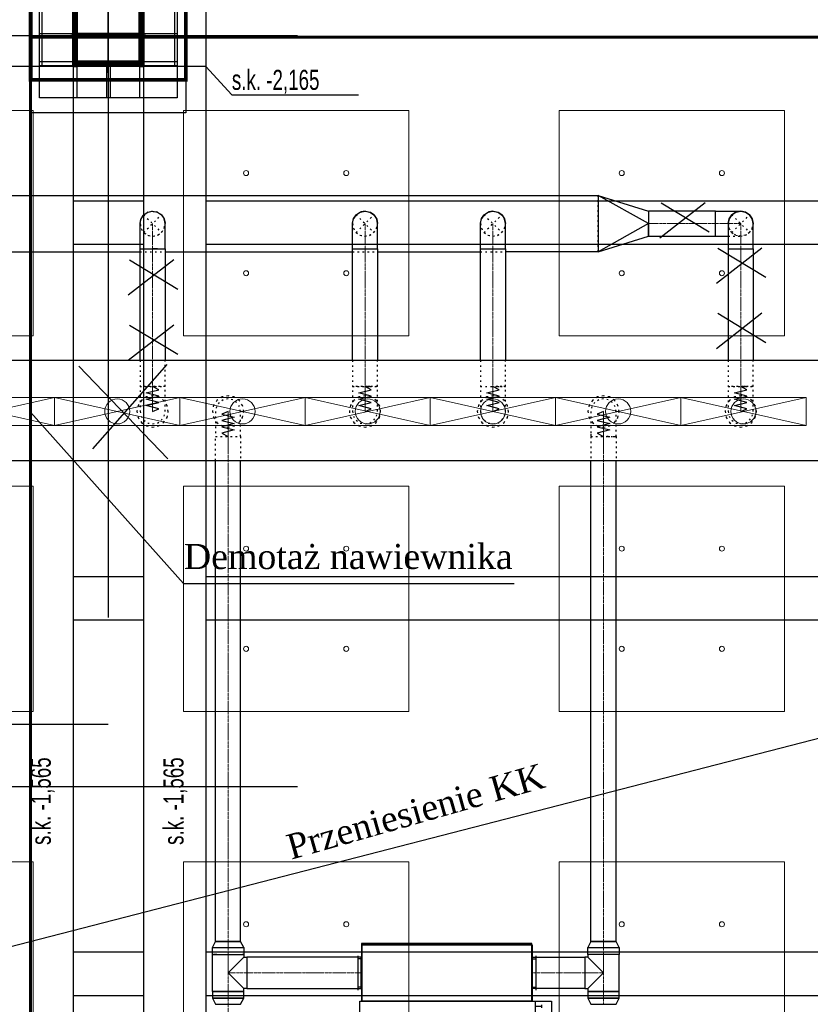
# Model space of a CAD drawing. Header units: centimetres. Extents: x -228435 to 46820, y -89367 to 152985.
# Tile 146 of 256: x -47247 to -40934, y 45261 to 53125. Entities that reach past the tile are written whole.
import ezdxf

# ---------------------------------------------------------------- set-up
doc = ezdxf.new("R2010")
doc.units = ezdxf.units.CM
doc.header["$LTSCALE"] = 50
doc.header["$PDMODE"] = 35
doc.header["$PDSIZE"] = 0.1
for name, pattern in [('CADVENT_CENTERLINE', [9.9, 7.4, -1, 0.5, -1]), ('CADVENT_HIDDEN', [0.8, 0.25, -0.55]), ('Kondygnacja  -0_5$0$HIDDEN', [9.525, 6.35, -3.175]), ('Kondygnacja  -0_5$0$HIDDEN2', [4.7625, 3.175, -1.5875]), ('Osie rzutów$0$DASHDOT2', [12.7, 6.35, -3.175, 0, -3.175])]:
    doc.linetypes.add(name, pattern=pattern)
doc.layers.get('0').update_dxf_attribs({"color": 8})
doc.layers.get('DEFPOINTS').update_dxf_attribs({"color": 8})
for name, color, linetype in [('01-103-Went PP_poziom-0_5$0$L_Nawiew', 250, 'Continuous'), ('bgde-nawiewDETAILS', 1, 'Continuous'), ('bgde-nawiewEXP', 250, 'Continuous'), ('bgde-nawiewHIDDEN', 250, 'Continuous'), ('bgde-wywiewSOL', 5, 'Continuous'), ('IS_zmiany 2024', 3, 'Continuous'), ('Kondygnacja  -0_5$0$ARCH_GK', 8, 'Continuous'), ('Kondygnacja  -0_5$0$ARCH_KONSTR_POWYŻEJ RZUTU', 8, 'Kondygnacja  -0_5$0$HIDDEN'), ('Kondygnacja  -0_5$0$ARCH_KONSTR_POWYŻEJ RZUTU_IST', 8, 'Kondygnacja  -0_5$0$HIDDEN2'), ('Kondygnacja  -0_5$0$ARCH_KONSTRUKCJA_NIEWIDOCZNA', 8, 'Continuous'), ('Kondygnacja  -0_5$0$ARCH_OKŁADZINA', 8, 'Continuous'), ('Kondygnacja  -0_5$0$ARCH_SŁUPY', 8, 'Continuous'), ('Osie rzutów$0$ARCH_INFO_OSIE_IST', 8, 'Osie rzutów$0$DASHDOT2'), ('Osie rzutów$0$ARCH_INFO_OSIE_OPISY_IST', 8, 'Continuous')]:
    doc.layers.add(name, color=color, linetype=linetype)
for name, color, linetype, lineweight in [('bgde-nawiewCEN', 7, 'Continuous', 13), ('bgde_nawiewnik', 11, 'Continuous', 5), ('Kondygnacja  -0_5$0$ARCH_INFO_WYMIARY', 8, 'Continuous', 9), ('SU Lampy kwadratowe  -05$0$ARCH_SUFITY_PODWIESZANE', 8, 'Continuous', 9)]:
    doc.layers.add(name, color=color, linetype=linetype, lineweight=lineweight)
doc.styles.add('Kondygnacja  -0_5$0$BIKTS', font='bikromsw.shx', dxfattribs={"width": 0.8})
doc.styles.add('Kondygnacja  -0_5$0$Romans', font='Romans.shx', dxfattribs={"width": 0.7})
doc.dimstyles.new('Kondygnacja  -0_5$0$Wymiary 1-100', dxfattribs={"dimtxt": 12, "dimasz": 10, "dimexe": 5, "dimexo": 0, "dimgap": 4, "dimtad": 1, "dimrnd": 0.5, "dimzin": 12, "dimdsep": 46, "dimtxsty": 'Kondygnacja  -0_5$0$Romans', "dimblk": 'Kondygnacja  -0_5$0$_Oblique', "dimcen": 10, "dimdle": 10, "dimclrt": 55, "dimazin": 0, "dimtfac": 1, "dimtmove": 1, "dimatfit": 3, "dimfxl": 8, "dimfxlon": 1, "dimtolj": 1, "dimtzin": 0, "dimarcsym": 0})
pattern_1 = [(45, (-1133.3117, -3177.9858), (-0.6735192, 0.6735192), [])]

# ---------------------------------------------------------------- blocks, each defined once
blk = doc.blocks.new('Osie rzutów')
at = {"layer": 'Osie rzutów$0$ARCH_INFO_OSIE_IST', "ltscale": 10}
for p, q in [((7460, 12510), (7460, 4623.26)), ((7460, 9770), (7460, 9830)), ((4436.04, 9800), (15156.54, 9800)), ((7490, 9800), (7430, 9800)), ((4436.04, 9200), (15156.54, 9200))]:
    blk.add_line(p, q, dxfattribs=at)
blk = doc.blocks.new('SU Lampy kwadratowe  -05$0$moduł sufitu')
at = {"layer": 'SU Lampy kwadratowe  -05$0$ARCH_SUFITY_PODWIESZANE'}
for points in [[(60, -60), (240, -60), (240, -240), (60, -240)], [(360, -60), (540, -60), (540, -240), (360, -240)], [(60, -360), (240, -360), (240, -540), (60, -540)], [(360, -360), (540, -360), (540, -540), (360, -540)]]:
    blk.add_lwpolyline(points, close=True, dxfattribs=at)
for centre in [(110, -110), (190, -110), (410, -110), (490, -110), (110, -190), (190, -190), (410, -190), (490, -190), (110, -410), (190, -410), (410, -410), (490, -410), (110, -490), (190, -490), (410, -490), (490, -490)]:
    blk.add_circle(centre, 2, dxfattribs=at)
blk = doc.blocks.new('SU Lampy kwadratowe  -05')
at = {"layer": 'SU Lampy kwadratowe  -05$0$ARCH_SUFITY_PODWIESZANE'}
for p in [(6860, 9800), (7460, 9800), (6860, 9200), (7460, 9200)]:
    blk.add_blockref('SU Lampy kwadratowe  -05$0$moduł sufitu', p, dxfattribs=at)
blk = doc.blocks.new('Kondygnacja  -0_5$0$_Oblique')
at = {"color": 0, "linetype": 'ByBlock', "lineweight": -2}
blk.add_line((-0.5, -0.5), (0.5, 0.5), dxfattribs=at)
blk = doc.blocks.new('*D147')
at = {"layer": 'DEFPOINTS', "color": 0}
for p in [(5845, 52950), (6165.9, 52950), (-62690, 50660)]:
    blk.add_point(p, dxfattribs=at)
at = {"layer": 'Kondygnacja  -0_5$0$ARCH_INFO_WYMIARY', "color": 0, "lineweight": -2}
for p, q in [((6157.9, 52950), (6170.9, 52950)), ((6165.9, 50650), (6165.9, 52960)), ((6157.9, 50660), (6170.9, 50660))]:
    blk.add_line(p, q, dxfattribs=at)
at = {"layer": 'Kondygnacja  -0_5$0$ARCH_INFO_WYMIARY', "color": 0, "lineweight": -2, "xscale": 10, "yscale": 10, "zscale": 10}
for p, rotation in [((6165.9, 52950), 90), ((6165.9, 50660), 270)]:
    blk.add_blockref('Kondygnacja  -0_5$0$_Oblique', p, dxfattribs=dict(at, rotation=rotation))
at = {"layer": 'Kondygnacja  -0_5$0$ARCH_INFO_WYMIARY', "color": 55, "insert": (6155.9, 51805), "char_height": 12, "attachment_point": 5, "rotation": 90, "style": 'Kondygnacja  -0_5$0$Romans'}
blk.add_mtext('\\A1;2290', dxfattribs=at)
blk = doc.blocks.new('*D148')
at = {"layer": 'DEFPOINTS', "color": 0}
for p in [(-59190, 47690), (5862.4, 47690), (6190, 43700)]:
    blk.add_point(p, dxfattribs=at)
at = {"layer": 'Kondygnacja  -0_5$0$ARCH_INFO_WYMIARY', "color": 0, "lineweight": -2}
for p, q in [((5854.4, 47690), (5867.4, 47690)), ((5862.4, 43690), (5862.4, 47700)), ((5870.4, 43700), (5857.4, 43700))]:
    blk.add_line(p, q, dxfattribs=at)
at = {"layer": 'Kondygnacja  -0_5$0$ARCH_INFO_WYMIARY', "color": 0, "lineweight": -2, "xscale": 10, "yscale": 10, "zscale": 10}
for p, rotation in [((5862.4, 47690), 90), ((5862.4, 43700), 270)]:
    blk.add_blockref('Kondygnacja  -0_5$0$_Oblique', p, dxfattribs=dict(at, rotation=rotation))
at = {"layer": 'Kondygnacja  -0_5$0$ARCH_INFO_WYMIARY', "color": 55, "insert": (5852.4, 45695), "char_height": 12, "attachment_point": 5, "rotation": 90, "style": 'Kondygnacja  -0_5$0$Romans'}
blk.add_mtext('\\A1;3990', dxfattribs=at)
blk = doc.blocks.new('Kondygnacja  -0_5$0$słup_prostokąt')
at = {"layer": 'Kondygnacja  -0_5$0$ARCH_SŁUPY', "lineweight": 40}
h = blk.add_hatch(dxfattribs=at)
h.set_pattern_fill('ANSI31', color=256, scale=0.3, style=0)
h.set_pattern_definition(pattern_1)
h.paths.add_polyline_path([(36, 34), (39, 34), (39, 84), (36, 84)])
h = blk.add_hatch(dxfattribs=at)
h.set_pattern_fill('ANSI31', color=256, scale=0.3, style=0)
h.set_pattern_definition(pattern_1)
h.paths.add_polyline_path([(89, 80), (89, 83), (39, 83), (39, 80)])
h = blk.add_hatch(dxfattribs=at)
h.set_pattern_fill('ANSI31', color=256, scale=0.3, style=0)
h.set_pattern_definition(pattern_1)
h.paths.add_polyline_path([(89, 34), (92, 34), (92, 84), (89, 84)])
h = blk.add_hatch(dxfattribs=at)
h.set_pattern_fill('ANSI31', color=256, scale=0.3, style=0)
h.set_pattern_definition(pattern_1)
h.paths.add_polyline_path([(89, 57.5), (89, 60.5), (39, 60.5), (39, 57.5)])
h = blk.add_hatch(dxfattribs=at)
h.set_pattern_fill('ANSI31', color=256, scale=0.3, style=0)
h.set_pattern_definition(pattern_1)
h.paths.add_polyline_path([(89, 35), (89, 38), (39, 38), (39, 35)])
at = {"layer": 'Kondygnacja  -0_5$0$ARCH_KONSTRUKCJA_NIEWIDOCZNA'}
blk.add_lwpolyline([(119, 109), (119, 9), (9, 9), (9, 109)], close=True, dxfattribs=at)
for points in [[(36, 109), (36, 84)], [(39, 109), (39, 84)], [(62.5, 109), (62.5, 83)], [(65.5, 109), (65.5, 83)], [(89, 109), (89, 84)], [(92, 109), (92, 84)], [(9, 83), (36, 83)], [(9, 80), (36, 80)], [(92, 83), (119, 83)], [(92, 80), (119, 80)], [(9, 60.5), (36, 60.5)], [(9, 57.5), (36, 57.5)], [(92, 60.5), (119, 60.5)], [(92, 57.5), (119, 57.5)], [(9, 38), (36, 38)], [(9, 35), (36, 35)], [(36, 34), (36, 9)], [(39, 34), (39, 9)], [(62.5, 35), (62.5, 9)], [(65.49, 35), (65.49, 9)], [(89, 34), (89, 9)], [(92, 38), (119, 38)], [(92, 35), (119, 35)], [(92, 34), (92, 9)]]:
    blk.add_lwpolyline(points, dxfattribs=at)
at = {"layer": 'Kondygnacja  -0_5$0$ARCH_OKŁADZINA'}
blk.add_lwpolyline([(2, 121), (126, 121), (126, -3), (2, -3)], close=True, dxfattribs=at)
at = {"layer": 'Kondygnacja  -0_5$0$ARCH_SŁUPY', "lineweight": 40}
for p, q in [((39, 60.5), (89, 60.5)), ((89, 57.5), (39, 57.5))]:
    blk.add_line(p, q, dxfattribs=at)
at = {"layer": 'Kondygnacja  -0_5$0$ARCH_SŁUPY', "lineweight": 30, "const_width": 3}
blk.add_lwpolyline([(2, 94.5), (126, 94.5), (126, 23.5), (2, 23.5)], close=True, dxfattribs=at)
at = {"layer": 'Kondygnacja  -0_5$0$ARCH_SŁUPY', "lineweight": 40}
for points in [[(36, 84), (39, 84), (39, 34), (36, 34)], [(89, 84), (92, 84), (92, 34), (89, 34)]]:
    blk.add_lwpolyline(points, close=True, dxfattribs=at)
for points in [[(89, 83), (39, 83)], [(39, 80), (89, 80)], [(89, 38), (39, 38)], [(39, 35), (89, 35)]]:
    blk.add_lwpolyline(points, dxfattribs=at)
blk = doc.blocks.new('Kondygnacja  -0_5$0$konstrukcja istniejąca -0.5')
at = {"layer": 'Kondygnacja  -0_5$0$ARCH_KONSTR_POWYŻEJ RZUTU_IST', "ltscale": 10}
blk.add_line((7432, 9775), (7432, 8625), dxfattribs=at)
for points in [[(7538, 9775), (7382, 9775), (7382, 9825), (7538, 9825), (7538, 9775)], [(7488, 9775), (7488, 8625)], [(7538, 9775), (7538, 8625)], [(7432, 9367.89), (7488, 9367.89)], [(7538, 9367.89), (8582, 9367.89)], [(7488, 9332.89), (7432, 9332.89)], [(8582, 9332.89), (7538, 9332.89)], [(7432, 9067.89), (7488, 9067.89)], [(7538, 9067.89), (8582, 9067.89)], [(7488, 9032.89), (7432, 9032.89)], [(8582, 9032.89), (7538, 9032.89)]]:
    blk.add_lwpolyline(points, dxfattribs=at)
at = {"layer": 'Kondygnacja  -0_5$0$ARCH_KONSTR_POWYŻEJ RZUTU_IST', "ltscale": 10, "elevation": 0}
for points in [[(7407, 9825), (7407, 9775)], [(7513, 9825), (7513, 9775)], [(7432, 9667.89), (7488, 9667.89)], [(7538, 9667.89), (8582, 9667.89)], [(7488, 9632.89), (7432, 9632.89)], [(8582, 9632.89), (7538, 9632.89)]]:
    blk.add_lwpolyline(points, dxfattribs=at)
at = {"layer": 'Kondygnacja  -0_5$0$ARCH_KONSTR_POWYŻEJ RZUTU_IST'}
blk.add_lwpolyline([(7538, 9775), (7558.69, 9752.53), (7659.84, 9752.53)], dxfattribs=at)
at = {"layer": 'Kondygnacja  -0_5$0$ARCH_KONSTR_POWYŻEJ RZUTU_IST', "style": 'Kondygnacja  -0_5$0$BIKTS', "width": 0.7}
blk.add_text('s.k. -2,165', height=16, dxfattribs=at).set_placement((7558.69, 9756.46))
for p in [(7414.08, 9153.39), (7520.08, 9153.39)]:
    blk.add_text('s.k. -1,565', height=16, rotation=90, dxfattribs=at).set_placement(p)
blk = doc.blocks.new('A$C5B3E7367')
at = {"layer": '01-103-Went PP_poziom-0_5$0$L_Nawiew'}
h = blk.add_hatch(color=256, dxfattribs=at)
h.paths.add_polyline_path([(215, 704), (215, 674), (331.7, 674), (331.7, 612.1), (445.9, 689), (331.7, 765.9), (331.7, 704)])
h.paths.add_polyline_path([(48.3, 704), (48.3, 674), (215, 674), (215, 704)])
for p, q in [((215, 1525), (165, 1525)), ((165, 1525), (165, 1505)), ((165, 1505), (215, 1505)), ((215, 1400), (215, 1530)), ((545, 1530), (215, 1530)), ((215, 1530), (215, 1515)), ((545, 1400), (545, 1530)), ((243.8, 1452), (268.8, 1452)), ((256.2, 1452), (256.2, 1400)), ((326.2, 1452), (351.2, 1452)), ((338.8, 1452), (338.8, 1400)), ((408.8, 1452), (433.8, 1452)), ((421.2, 1452), (421.2, 1400)), ((491.2, 1452), (516.2, 1452)), ((503.8, 1452), (503.8, 1400)), ((0, 1378), (215, 1378)), ((0, 0), (0, 1378)), ((545, 1400), (215, 1400)), ((215, 1400), (215, 1378)), ((215, 1378), (215, 0)), ((545, 0), (545, 1400)), ((445.9, 689), (331.7, 765.9)), ((331.7, 704), (331.7, 765.9)), ((48.3, 704), (331.7, 704)), ((48.3, 704), (48.3, 674)), ((48.3, 674), (331.7, 674)), ((445.9, 689), (331.7, 612.1)), ((331.7, 612.1), (331.7, 674)), ((215, 0), (0, 0)), ((215, 0), (545, 0))]:
    blk.add_line(p, q, dxfattribs=at)
blk = doc.blocks.new('A$C53CA46B8')
at = {"layer": 'bgde-wywiewSOL'}
for p, q in [((200.4, 481.1), (-249.6, 481.1)), ((-249.6, 481.1), (-249.6, -878.9)), ((112.9, 511.1), (-162.1, 511.1)), ((-137.1, 481.1), (-137.1, 511.1)), ((87.9, 481.1), (87.9, 511.1)), ((200.4, 481.1), (200.4, -878.9)), ((200.4, -878.9), (-249.6, -878.9)), ((112.9, -908.9), (-162.1, -908.9)), ((-137.1, -878.9), (-137.1, -908.9)), ((87.9, -878.9), (87.9, -908.9))]:
    blk.add_line(p, q, dxfattribs=at)
at = {"layer": '01-103-Went PP_poziom-0_5$0$L_Nawiew'}
blk.add_blockref('A$C5B3E7367', (-794.6, -893.9), dxfattribs=at)
blk = doc.blocks.new('A$C066D7839')
at = {"layer": 'bgde_nawiewnik'}
for p, q in [((-50, -11.15), (-50, 11.15)), ((-50, 11.15), (50, 11.15)), ((-50, -11.15), (50, 11.15)), ((50, -11.15), (-50, 11.15)), ((50, 11.15), (50, -11.15)), ((50, -11.15), (-50, -11.15))]:
    blk.add_line(p, q, dxfattribs=at)
blk.add_circle((0, 0), 10, dxfattribs=at)

msp = doc.modelspace()

# ---------------------------------------------------------------- linework, layer by layer
at = {"layer": 'bgde-nawiewCEN', "linetype": 'CADVENT_CENTERLINE', "ltscale": 0.06}
for p, q in [((-46186.383, 51295.952), (-46186.383, 51495.952)), ((-44490.031, 51295.952), (-44490.031, 51495.952)), ((-43468.407, 51295.952), (-43468.407, 51495.952)), ((-42226.9, 51495.952), (-41690.031, 51495.952)), ((-41690.031, 51495.952), (-41490.031, 51495.952)), ((-41490.031, 51295.952), (-41490.031, 51495.952)), ((-46186.383, 51295.952), (-46186.383, 50196.041)), ((-44490.031, 51295.952), (-44490.031, 50196.041)), ((-43468.407, 51295.952), (-43468.407, 50196.041)), ((-41490.031, 51295.952), (-41490.031, 50196.041)), ((-46186.383, 50196.041), (-46186.383, 50177.345)), ((-46186.383, 50177.345), (-46186.383, 50126.234)), ((-44490.031, 50196.041), (-44490.031, 50177.345)), ((-44490.031, 50177.345), (-44490.031, 50126.234)), ((-43468.407, 50196.041), (-43468.407, 50177.345)), ((-43468.407, 50177.345), (-43468.407, 50126.234)), ((-41490.031, 50196.041), (-41490.031, 50177.345)), ((-41490.031, 50177.345), (-41490.031, 50126.234)), ((-46186.383, 50126.234), (-46186.383, 50098.441)), ((-46186.383, 50098.441), (-46186.383, 50074.915)), ((-44490.031, 50126.234), (-44490.031, 50098.441)), ((-44490.031, 50098.441), (-44490.031, 50074.915)), ((-43468.407, 50126.234), (-43468.407, 50098.441)), ((-43468.407, 50098.441), (-43468.407, 50074.915)), ((-41490.031, 50126.234), (-41490.031, 50098.441)), ((-41490.031, 50098.441), (-41490.031, 50074.915)), ((-46186.383, 50074.915), (-46186.383, 50055.3)), ((-46186.383, 50055.3), (-46186.383, 50039.241)), ((-46186.383, 50039.241), (-46186.383, 50026.382)), ((-46186.383, 50026.382), (-46186.383, 50016.367)), ((-46186.383, 50016.367), (-46186.383, 50008.841)), ((-44490.031, 50074.915), (-44490.031, 50055.3)), ((-44490.031, 50055.3), (-44490.031, 50039.241)), ((-44490.031, 50039.241), (-44490.031, 50026.382)), ((-44490.031, 50026.382), (-44490.031, 50016.367)), ((-44490.031, 50016.367), (-44490.031, 50008.841)), ((-43468.407, 50074.915), (-43468.407, 50055.3)), ((-43468.407, 50055.3), (-43468.407, 50039.241)), ((-43468.407, 50039.241), (-43468.407, 50026.382)), ((-43468.407, 50026.382), (-43468.407, 50016.367)), ((-43468.407, 50016.367), (-43468.407, 50008.841)), ((-41490.031, 50074.915), (-41490.031, 50055.3)), ((-41490.031, 50055.3), (-41490.031, 50039.241)), ((-41490.031, 50039.241), (-41490.031, 50026.382)), ((-41490.031, 50026.382), (-41490.031, 50016.367)), ((-41490.031, 50016.367), (-41490.031, 50008.841)), ((-46186.383, 50008.841), (-46186.383, 50003.448)), ((-46186.383, 50003.448), (-46186.383, 49999.834)), ((-46186.383, 49999.834), (-46186.383, 49997.641)), ((-46186.383, 49997.641), (-46186.383, 49996.515)), ((-46186.383, 49996.515), (-46186.383, 49996.041)), ((-45583.864, 49995.567), (-45583.864, 49996.041)), ((-45583.864, 49994.441), (-45583.864, 49995.567)), ((-45583.864, 49992.248), (-45583.864, 49994.441)), ((-45583.864, 49988.634), (-45583.864, 49992.248)), ((-45583.864, 49983.241), (-45583.864, 49988.634)), ((-45583.864, 49975.715), (-45583.864, 49983.241)), ((-45583.864, 49965.7), (-45583.864, 49975.715)), ((-45583.864, 49952.841), (-45583.864, 49965.7)), ((-45583.864, 49936.782), (-45583.864, 49952.841)), ((-44490.031, 50008.841), (-44490.031, 50003.448)), ((-44490.031, 50003.448), (-44490.031, 49999.834)), ((-44490.031, 49999.834), (-44490.031, 49997.641)), ((-44490.031, 49997.641), (-44490.031, 49996.515)), ((-44490.031, 49996.515), (-44490.031, 49996.041)), ((-43468.407, 50008.841), (-43468.407, 50003.448)), ((-43468.407, 50003.448), (-43468.407, 49999.834)), ((-43468.407, 49999.834), (-43468.407, 49997.641)), ((-43468.407, 49997.641), (-43468.407, 49996.515)), ((-43468.407, 49996.515), (-43468.407, 49996.041)), ((-42585.602, 49995.635), (-42585.602, 49996.109)), ((-42585.602, 49994.509), (-42585.602, 49995.635)), ((-42585.602, 49992.317), (-42585.602, 49994.509)), ((-42585.602, 49988.702), (-42585.602, 49992.317)), ((-42585.602, 49983.309), (-42585.602, 49988.702)), ((-42585.602, 49975.783), (-42585.602, 49983.309)), ((-42585.602, 49965.768), (-42585.602, 49975.783)), ((-42585.602, 49952.909), (-42585.602, 49965.768)), ((-42585.602, 49936.85), (-42585.602, 49952.909)), ((-41490.031, 50008.841), (-41490.031, 50003.448)), ((-41490.031, 50003.448), (-41490.031, 49999.834)), ((-41490.031, 49999.834), (-41490.031, 49997.641)), ((-41490.031, 49997.641), (-41490.031, 49996.515)), ((-41490.031, 49996.515), (-41490.031, 49996.041)), ((-45583.864, 49917.167), (-45583.864, 49936.782)), ((-45583.864, 49893.641), (-45583.864, 49917.167)), ((-45583.864, 49865.848), (-45583.864, 49893.641)), ((-45583.864, 49814.737), (-45583.864, 49865.848)), ((-42585.602, 49917.235), (-42585.602, 49936.85)), ((-42585.602, 49893.709), (-42585.602, 49917.235)), ((-42585.602, 49865.917), (-42585.602, 49893.709)), ((-42585.602, 49814.806), (-42585.602, 49865.917)), ((-45583.864, 49796.041), (-45583.864, 49814.737)), ((-45583.864, 45762.826), (-45583.864, 49796.041)), ((-42585.602, 49796.109), (-42585.602, 49814.806)), ((-42585.602, 45762.826), (-42585.602, 49796.109)), ((-45583.864, 45659.826), (-45583.864, 45762.826)), ((-42585.602, 45659.826), (-42585.602, 45762.826)), ((-45583.864, 45659.826), (-45583.864, 45511.826)), ((-42585.602, 45659.826), (-42585.602, 45511.826)), ((-45583.864, 45511.826), (-45583.864, 45363.826)), ((-45433.864, 45511.826), (-45583.864, 45511.826)), ((-45433.864, 45511.826), (-44521.109, 45511.826)), ((-44517.109, 45511.826), (-44521.109, 45511.826)), ((-43157.109, 45511.826), (-43153.109, 45511.826)), ((-42735.602, 45511.826), (-43153.109, 45511.826)), ((-42735.602, 45511.826), (-42585.602, 45511.826)), ((-42585.602, 45511.826), (-42585.602, 45363.826)), ((-45583.864, 45363.826), (-45583.864, 45260.826)), ((-42585.602, 45363.826), (-42585.602, 45260.826)), ((-45583.864, 45260.826), (-45583.864, 44203.959))]:
    msp.add_line(p, q, dxfattribs=at)
at = {"layer": 'bgde-nawiewDETAILS', "linetype": 'CADVENT_HIDDEN'}
for p, q in [((-46257.094, 51425.241), (-46115.673, 51566.663)), ((-46257.094, 51566.663), (-46115.673, 51425.241)), ((-44560.742, 51425.241), (-44419.321, 51566.663)), ((-44560.742, 51566.663), (-44419.321, 51425.241)), ((-43539.118, 51425.241), (-43397.697, 51566.663)), ((-43539.118, 51566.663), (-43397.697, 51425.241)), ((-41560.742, 51425.241), (-41419.321, 51566.663)), ((-41560.742, 51566.663), (-41419.321, 51425.241))]:
    msp.add_line(p, q, dxfattribs=at)
at = {"layer": 'bgde-nawiewEXP', "linetype": 'Continuous'}
for points in [[(-51789.989, 51270.952), (-51789.989, 51720.952), (-42626.9, 51720.952), (-42226.9, 51595.952), (-42226.9, 51495.952), (-42626.9, 51720.952), (-42626.9, 51270.952), (-42226.9, 51395.952), (-42226.9, 51495.952), (-42626.9, 51270.952), (-43368.407, 51270.952)], [(-46253.22, 51568.267), (-46230.806, 51585.543), (-46193.14, 51595.724), (-46188.412, 51595.112)], [(-46224.652, 51588.34), (-46186.383, 51595.952), (-46158.628, 51590.431)], [(-46224.652, 51588.34), (-46186.383, 51595.952), (-46148.115, 51588.34), (-46152.79, 51589.27)], [(-46182.51, 51594.347), (-46154.444, 51590.714), (-46120.612, 51571.279), (-46117.702, 51567.503)], [(-44560.742, 51566.663), (-44528.3, 51588.34), (-44490.031, 51595.952), (-44521.968, 51589.599)], [(-44559.577, 51567.145), (-44558.049, 51569.257), (-44524.819, 51589.706), (-44492.667, 51594.86)], [(-44490.031, 51595.952), (-44451.763, 51588.34), (-44449.596, 51586.892)], [(-44490.031, 51595.952), (-44451.763, 51588.34), (-44419.321, 51566.663), (-44446.395, 51584.753)], [(-44488.867, 51595.47), (-44486.293, 51595.882), (-44448.336, 51586.845), (-44421.956, 51567.754)], [(-43539.118, 51566.663), (-43506.676, 51588.34), (-43468.407, 51595.952), (-43501.247, 51589.42)], [(-43538.131, 51567.072), (-43536.858, 51568.853), (-43503.749, 51589.499), (-43470.72, 51594.994)], [(-43468.407, 51595.952), (-43430.139, 51588.34), (-43428.318, 51587.123)], [(-43468.407, 51595.952), (-43430.139, 51588.34), (-43397.697, 51566.663), (-43425.537, 51585.265)], [(-43467.42, 51595.543), (-43465.26, 51595.902), (-43427.25, 51587.09), (-43400.009, 51567.621)], [(-41690.031, 51395.952), (-41690.031, 51595.952), (-41490.031, 51595.952), (-41528.3, 51588.34), (-41560.742, 51566.663), (-41582.419, 51534.22), (-41590.031, 51495.952), (-41590.031, 50403.941)], [(-41590.031, 51295.952), (-41390.031, 51295.952), (-41390.031, 51495.952), (-41397.643, 51534.22), (-41419.321, 51566.663), (-41451.763, 51588.34), (-41490.031, 51595.952), (-41528.3, 51588.34), (-41560.742, 51566.663), (-41582.419, 51534.22), (-41590.031, 51495.952), (-41582.419, 51534.22), (-41560.742, 51566.663), (-41528.3, 51588.34), (-41490.031, 51595.952), (-41451.763, 51588.34), (-41419.321, 51566.663), (-41397.643, 51534.22), (-41390.031, 51495.952), (-41397.643, 51534.22), (-41419.321, 51566.663), (-41451.763, 51588.34), (-41490.031, 51595.952)], [(-46286.383, 50403.941), (-46286.383, 51295.952), (-46086.383, 51295.952), (-46086.383, 51495.952), (-46093.995, 51534.22), (-46096.644, 51538.184)], [(-46286.383, 51495.952), (-46278.771, 51534.22), (-46279.701, 51529.545)], [(-46286.383, 51295.952), (-46286.383, 51495.952), (-46280.862, 51523.708)], [(-46284.779, 51499.826), (-46281.146, 51527.891), (-46261.71, 51561.724), (-46257.934, 51564.634)], [(-46278.771, 51534.22), (-46257.094, 51566.663), (-46224.652, 51588.34), (-46228.615, 51585.692)], [(-46278.771, 51534.22), (-46257.094, 51566.663), (-46233.564, 51582.385)], [(-46148.115, 51588.34), (-46115.673, 51566.663), (-46099.95, 51543.133)], [(-46148.115, 51588.34), (-46115.673, 51566.663), (-46093.995, 51534.22), (-46086.383, 51495.952)], [(-46114.068, 51562.789), (-46096.792, 51540.375), (-46086.612, 51502.708), (-46087.224, 51497.981)], [(-44590.031, 51495.952), (-44582.419, 51534.22), (-44560.742, 51566.663), (-44578.833, 51539.588)], [(-44590.031, 51295.952), (-44590.031, 51495.952), (-44582.419, 51534.22), (-44580.971, 51536.388)], [(-44590.031, 51295.952), (-44390.031, 51295.952), (-44390.031, 51495.952), (-44396.384, 51527.889)], [(-44589.961, 51499.69), (-44580.924, 51537.647), (-44561.834, 51564.027)], [(-44560.742, 51566.663), (-44528.3, 51588.34), (-44525.743, 51588.848)], [(-44419.321, 51566.663), (-44397.643, 51534.22), (-44397.135, 51531.664)], [(-44419.321, 51566.663), (-44397.643, 51534.22), (-44390.031, 51495.952)], [(-44418.838, 51565.498), (-44416.727, 51563.97), (-44396.277, 51530.74), (-44391.123, 51498.588)], [(-43568.407, 51495.952), (-43560.795, 51534.22), (-43539.118, 51566.663), (-43557.72, 51538.823)], [(-43568.407, 51295.952), (-43568.407, 51495.952), (-43560.795, 51534.22), (-43559.579, 51536.041)], [(-43568.407, 51295.952), (-43368.407, 51295.952), (-43368.407, 51495.952), (-43374.94, 51528.792)], [(-43568.358, 51499.099), (-43559.545, 51537.109), (-43540.076, 51564.35)], [(-43539.118, 51566.663), (-43506.676, 51588.34), (-43504.528, 51588.767)], [(-43397.697, 51566.663), (-43376.019, 51534.22), (-43375.592, 51532.073)], [(-43397.697, 51566.663), (-43376.019, 51534.22), (-43368.407, 51495.952)], [(-43397.288, 51565.675), (-43395.506, 51564.402), (-43374.861, 51531.294), (-43369.365, 51498.265)], [(-44589.961, 51499.69), (-44589.549, 51497.117)], [(-43568.358, 51499.099), (-43567.998, 51496.939)], [(-41690.031, 51395.952), (-41590.031, 51395.952)], [(-46286.383, 51295.952), (-46148.115, 51295.952)], [(-46148.115, 51295.952), (-46186.383, 51295.952)], [(-46148.115, 51295.952), (-46086.383, 51295.952), (-46086.383, 50403.941)], [(-44590.031, 50403.941), (-44590.031, 51295.952), (-44390.031, 51295.952), (-44390.031, 50403.941)], [(-43568.407, 50403.941), (-43568.407, 51295.952), (-43368.407, 51295.952), (-43368.407, 50403.941)], [(-41590.031, 51295.952), (-41390.031, 51295.952), (-41390.031, 50403.941)], [(-48490.031, 51270.952), (-46286.383, 51270.952)], [(-46086.383, 51270.952), (-44590.031, 51270.952)], [(-44390.031, 51270.952), (-43568.407, 51270.952)], [(-45708.864, 45714.669), (-45458.864, 45714.669), (-45483.864, 45762.826), (-45483.864, 45762.826), (-45683.864, 45762.826), (-45683.864, 49603.941)], [(-45708.864, 45714.669), (-45683.864, 45762.826), (-45483.864, 45762.826), (-45483.864, 49603.941)], [(-42685.602, 45762.826), (-42485.602, 45762.826), (-42485.602, 49603.941)], [(-42685.602, 45762.826), (-42685.602, 49603.941)], [(-45708.864, 45659.826), (-45708.864, 45714.669), (-45458.864, 45714.669), (-45458.864, 45659.826), (-45468.38, 45659.826)], [(-45708.864, 45363.826), (-45708.864, 45659.826), (-45672.253, 45659.826), (-45672.253, 45659.826), (-45458.864, 45659.826), (-45458.864, 45636.826)], [(-45708.864, 45659.826), (-45672.253, 45659.826)], [(-45708.864, 45363.826), (-45458.864, 45363.826), (-45458.864, 45386.826), (-45583.864, 45511.826), (-45458.864, 45636.826), (-45433.864, 45636.826), (-45433.864, 45386.826), (-45458.864, 45386.826)], [(-45672.253, 45659.826), (-45699.349, 45659.826)], [(-45672.253, 45659.826), (-45458.864, 45659.826)], [(-44521.109, 45386.826), (-44521.109, 45636.826), (-44517.109, 45636.826)], [(-43157.109, 45386.826), (-43153.109, 45386.826), (-43153.109, 45636.826), (-43157.109, 45636.826)], [(-42710.602, 45386.826), (-42585.602, 45511.826), (-42710.602, 45636.826)], [(-44521.109, 45386.826), (-44517.109, 45386.826)]]:
    msp.add_lwpolyline(points, dxfattribs=at)
for points in [[(-42226.899, 51425.241), (-42226.899, 51395.952), (-41690.031, 51395.952), (-41690.031, 51595.952), (-42226.899, 51595.952), (-42226.899, 51457.684)], [(-55706.071, 49603.941), (-19380.813, 49603.941), (-19380.813, 50403.941), (-19370.813, 50403.941), (-19370.813, 49603.941), (-19380.813, 49603.941), (-19380.813, 50403.941), (-55706.071, 50403.941)], [(-44517.109, 45736.826), (-43157.109, 45736.826), (-43157.109, 45746.826), (-44517.109, 45746.826)], [(-44517.109, 45286.826), (-43157.109, 45286.826), (-43157.109, 45736.826), (-44517.109, 45736.826)], [(-42735.602, 45386.826), (-42710.602, 45386.826), (-42710.602, 45363.826), (-42460.602, 45363.826), (-42460.602, 45659.826), (-42710.602, 45659.826), (-42710.602, 45714.669), (-42460.602, 45714.669), (-42460.602, 45659.826), (-42710.602, 45659.826), (-42710.602, 45636.826), (-42735.602, 45636.826), (-42735.602, 45396.341)], [(-42710.602, 45714.669), (-42460.602, 45714.669), (-42485.602, 45762.826), (-42685.602, 45762.826)], [(-45433.864, 45386.826), (-44521.109, 45386.826), (-44521.109, 45636.826), (-45433.864, 45636.826), (-45433.864, 45396.341)], [(-43153.109, 45386.826), (-43153.109, 45636.826), (-42735.602, 45636.826), (-42735.602, 45386.826)], [(-45708.864, 45308.983), (-45458.864, 45308.983), (-45458.864, 45363.826), (-45708.864, 45363.826)], [(-45708.864, 45308.983), (-45683.864, 45260.826), (-45483.864, 45260.826), (-45458.864, 45308.983), (-45699.349, 45308.983)], [(-42710.602, 45308.983), (-42460.602, 45308.983), (-42460.602, 45363.826), (-42710.602, 45363.826)], [(-42710.602, 45308.983), (-42685.602, 45260.826), (-42485.602, 45260.826), (-42460.602, 45308.983), (-42701.087, 45308.983)]]:
    msp.add_lwpolyline(points, close=True, dxfattribs=at)
at = {"layer": 'bgde-nawiewHIDDEN', "linetype": 'CADVENT_HIDDEN'}
for points in [[(-42626.9, 51270.952), (-42626.9, 51720.952)], [(-46188.412, 51595.112), (-46182.51, 51594.347)], [(-46158.628, 51590.431), (-46152.79, 51589.27)], [(-44525.743, 51588.848), (-44521.968, 51589.599)], [(-44492.667, 51594.86), (-44488.867, 51595.47)], [(-43504.528, 51588.767), (-43501.247, 51589.42)], [(-43470.72, 51594.994), (-43467.42, 51595.543)], [(-46280.862, 51523.708), (-46279.701, 51529.545)], [(-46257.934, 51564.634), (-46253.22, 51568.267)], [(-46233.564, 51582.385), (-46228.615, 51585.692)], [(-46117.702, 51567.503), (-46114.068, 51562.789)], [(-46099.95, 51543.133), (-46096.644, 51538.184)], [(-44580.971, 51536.388), (-44578.833, 51539.588)], [(-44561.834, 51564.027), (-44559.577, 51567.145)], [(-44449.596, 51586.892), (-44446.395, 51584.753)], [(-44421.956, 51567.754), (-44418.838, 51565.498)], [(-44397.135, 51531.664), (-44396.384, 51527.889)], [(-43559.579, 51536.041), (-43557.72, 51538.823)], [(-43540.076, 51564.35), (-43538.131, 51567.072)], [(-43428.318, 51587.123), (-43425.537, 51585.265)], [(-43400.009, 51567.621), (-43397.288, 51565.675)], [(-43375.592, 51532.073), (-43374.94, 51528.792)], [(-46286.383, 51495.952), (-46278.771, 51457.684), (-46257.094, 51425.241), (-46224.652, 51403.564), (-46186.383, 51395.952), (-46148.115, 51403.564), (-46115.673, 51425.241), (-46093.995, 51457.684), (-46086.383, 51495.952)], [(-46286.155, 51489.196), (-46284.779, 51499.826)], [(-46286.155, 51489.196), (-46275.975, 51451.529), (-46252.155, 51420.625), (-46218.322, 51401.19), (-46179.627, 51396.181), (-46141.96, 51406.361), (-46111.057, 51430.18), (-46091.621, 51464.013), (-46087.224, 51497.981)], [(-44590.031, 51495.952), (-44582.419, 51457.684), (-44560.742, 51425.241), (-44528.3, 51403.564), (-44490.031, 51395.952), (-44451.763, 51403.564)], [(-44589.549, 51497.117), (-44583.785, 51461.164), (-44563.336, 51427.934), (-44531.727, 51405.059), (-44493.77, 51396.022), (-44455.244, 51402.198), (-44422.014, 51422.647), (-44399.139, 51454.257), (-44390.101, 51492.214), (-44391.123, 51498.588)], [(-44451.763, 51403.564), (-44419.321, 51425.241), (-44397.643, 51457.684), (-44390.031, 51495.952)], [(-43568.407, 51495.952), (-43560.795, 51457.684), (-43539.118, 51425.241), (-43506.676, 51403.564), (-43468.407, 51395.952), (-43430.139, 51403.564)], [(-43567.998, 51496.939), (-43561.954, 51460.61), (-43541.308, 51427.502), (-43509.564, 51404.814), (-43471.555, 51396.002), (-43433.066, 51402.405), (-43399.957, 51423.051), (-43377.27, 51454.795), (-43368.457, 51492.805), (-43369.365, 51498.265)], [(-43430.139, 51403.564), (-43397.697, 51425.241), (-43376.019, 51457.684), (-43368.407, 51495.952)], [(-41590.031, 51395.952), (-41490.031, 51395.952), (-41528.3, 51403.564), (-41560.742, 51425.241), (-41582.419, 51457.684), (-41590.031, 51495.952), (-41582.419, 51457.684), (-41560.742, 51425.241), (-41528.3, 51403.564), (-41490.031, 51395.952), (-41451.763, 51403.564), (-41419.321, 51425.241), (-41397.643, 51457.684), (-41390.031, 51495.952), (-41397.643, 51457.684), (-41419.321, 51425.241), (-41451.763, 51403.564), (-41490.031, 51395.952)], [(-44451.763, 51403.564), (-44454.319, 51403.056)], [(-43430.139, 51403.564), (-43432.287, 51403.137)], [(-46286.383, 51270.952), (-46086.383, 51270.952)], [(-44590.031, 51270.952), (-44390.031, 51270.952)], [(-43568.407, 51270.952), (-43368.407, 51270.952)], [(-46286.383, 50403.941), (-46286.383, 49996.041), (-46278.771, 49957.773), (-46257.094, 49925.33), (-46224.652, 49903.653), (-46186.383, 49896.041), (-46148.115, 49903.653), (-46115.673, 49925.33), (-46093.995, 49957.773), (-46086.383, 49996.041), (-46086.383, 50196.041), (-46286.383, 50196.041), (-46286.383, 50196.041), (-46086.383, 50196.041), (-46086.383, 50403.941)], [(-44590.031, 50403.941), (-44590.031, 49996.041), (-44582.419, 49957.773), (-44560.742, 49925.33), (-44528.3, 49903.653), (-44490.031, 49896.041), (-44451.763, 49903.653), (-44419.321, 49925.33), (-44397.643, 49957.773), (-44390.031, 49996.041), (-44390.031, 50196.041), (-44590.031, 50196.041), (-44590.031, 50196.041), (-44451.763, 50196.041)], [(-44451.763, 50196.041), (-44390.031, 50196.041), (-44390.031, 50403.941)], [(-43568.407, 50403.941), (-43568.407, 49996.041), (-43560.795, 49957.773), (-43539.118, 49925.33), (-43506.676, 49903.653), (-43468.407, 49896.041), (-43430.139, 49903.653), (-43397.697, 49925.33), (-43376.019, 49957.773), (-43368.407, 49996.041), (-43368.407, 50196.041), (-43397.697, 50196.041), (-43397.697, 50196.041), (-43430.139, 50196.041)], [(-43568.407, 50196.041), (-43376.019, 50196.041), (-43376.019, 50196.041), (-43368.407, 50196.041), (-43368.407, 50403.941)], [(-41590.031, 50403.941), (-41590.031, 49996.041), (-41582.419, 49957.773), (-41560.742, 49925.33), (-41528.3, 49903.653), (-41490.031, 49896.041), (-41451.763, 49903.653), (-41419.321, 49925.33), (-41397.643, 49957.773), (-41390.031, 49996.041), (-41390.031, 50196.041), (-41590.031, 50196.041), (-41590.031, 50196.041), (-41451.763, 50196.041)], [(-41451.763, 50196.041), (-41390.031, 50196.041), (-41390.031, 50403.941)], [(-44451.763, 50196.041), (-44490.031, 50196.041)], [(-43568.407, 50196.041), (-43430.139, 50196.041)], [(-43430.139, 50196.041), (-43468.407, 50196.041)], [(-43430.139, 50196.041), (-43397.697, 50196.041)], [(-41451.763, 50196.041), (-41490.031, 50196.041)], [(-45683.864, 49603.941), (-45683.864, 49796.041), (-45483.864, 49796.041), (-45483.864, 49996.041), (-45491.476, 50034.309), (-45513.154, 50066.752), (-45545.596, 50088.429), (-45583.864, 50096.041), (-45622.133, 50088.429), (-45654.575, 50066.752), (-45676.252, 50034.309), (-45683.864, 49996.041), (-45683.864, 49796.041), (-45483.864, 49796.041), (-45483.864, 49603.941)], [(-42685.602, 49796.109), (-42547.333, 49796.109)], [(-42685.602, 49796.109), (-42685.602, 49603.941)], [(-42547.333, 49796.109), (-42585.602, 49796.109)], [(-42547.333, 49796.109), (-42493.214, 49796.109), (-42493.214, 49796.109), (-42485.602, 49796.109), (-42485.602, 49603.941)], [(-44517.109, 45386.826), (-44517.109, 45636.826)], [(-43157.109, 45386.826), (-43157.109, 45636.826)]]:
    msp.add_lwpolyline(points, dxfattribs=at)
at = {"layer": 'bgde-nawiewHIDDEN'}
for points in [[(-46186.383, 49996.041), (-46136.383, 50017.339), (-46236.383, 50042.701), (-46136.383, 50067.921), (-46236.383, 50093.206), (-46136.383, 50118.741), (-46236.383, 50144.1), (-46136.383, 50169.559), (-46186.383, 50196.041)], [(-44490.031, 49996.041), (-44440.031, 50017.339), (-44540.031, 50042.701), (-44440.031, 50067.921), (-44540.031, 50093.206), (-44440.031, 50118.741), (-44540.031, 50144.1), (-44440.031, 50169.559), (-44490.031, 50196.041)], [(-43468.407, 49996.041), (-43418.407, 50017.339), (-43518.407, 50042.701), (-43418.407, 50067.921), (-43518.407, 50093.206), (-43418.407, 50118.741), (-43518.407, 50144.1), (-43418.407, 50169.559), (-43468.407, 50196.041)], [(-41490.031, 49996.041), (-41440.031, 50017.339), (-41540.031, 50042.701), (-41440.031, 50067.921), (-41540.031, 50093.206), (-41440.031, 50118.741), (-41540.031, 50144.1), (-41440.031, 50169.559), (-41490.031, 50196.041)], [(-45583.864, 49996.041), (-45633.864, 49974.743), (-45533.864, 49949.382), (-45633.864, 49924.161), (-45533.864, 49898.876), (-45633.864, 49873.341), (-45533.864, 49847.982), (-45633.864, 49822.523), (-45583.864, 49796.041)], [(-42585.602, 49996.109), (-42635.602, 49974.812), (-42535.602, 49949.45), (-42635.602, 49924.229), (-42535.602, 49898.945), (-42635.602, 49873.409), (-42535.602, 49848.05), (-42635.602, 49822.592), (-42585.602, 49796.109)]]:
    msp.add_lwpolyline(points, dxfattribs=at)
at = {"layer": 'bgde-nawiewHIDDEN', "linetype": 'CADVENT_HIDDEN'}
for points in [[(-46311.383, 49996.041), (-46301.868, 49948.206), (-46274.772, 49907.653), (-46234.219, 49880.556), (-46186.383, 49871.041), (-46138.548, 49880.556), (-46097.995, 49907.653), (-46070.898, 49948.206), (-46061.383, 49996.041), (-46070.898, 50043.877), (-46097.995, 50084.429), (-46138.548, 50111.526), (-46186.383, 50121.041), (-46234.219, 50111.526), (-46274.772, 50084.429), (-46301.868, 50043.877)], [(-46311.383, 49996.041), (-46301.868, 49948.206), (-46274.772, 49907.653), (-46234.219, 49880.556), (-46186.383, 49871.041), (-46138.548, 49880.556), (-46097.995, 49907.653), (-46070.898, 49948.206), (-46061.383, 49996.041), (-46070.898, 50043.877), (-46097.995, 50084.429), (-46138.548, 50111.526), (-46186.383, 50121.041), (-46234.219, 50111.526), (-46274.772, 50084.429), (-46301.868, 50043.877)], [(-45708.864, 49996.041), (-45699.349, 49948.206), (-45672.253, 49907.653), (-45631.7, 49880.556), (-45583.864, 49871.041), (-45536.029, 49880.556), (-45495.476, 49907.653), (-45468.38, 49948.206), (-45458.864, 49996.041), (-45468.38, 50043.877), (-45495.476, 50084.429), (-45536.029, 50111.526), (-45583.864, 50121.041), (-45631.7, 50111.526), (-45672.253, 50084.429), (-45699.349, 50043.877)], [(-45708.864, 49996.041), (-45699.349, 49948.206), (-45672.253, 49907.653), (-45631.7, 49880.556), (-45583.864, 49871.041), (-45536.029, 49880.556), (-45495.476, 49907.653), (-45468.38, 49948.206), (-45458.864, 49996.041), (-45468.38, 50043.877), (-45495.476, 50084.429), (-45536.029, 50111.526), (-45583.864, 50121.041), (-45631.7, 50111.526), (-45672.253, 50084.429), (-45699.349, 50043.877)], [(-44615.031, 49996.041), (-44605.516, 49948.206), (-44578.42, 49907.653), (-44537.867, 49880.556), (-44490.031, 49871.041), (-44442.196, 49880.556), (-44401.643, 49907.653), (-44374.546, 49948.206), (-44365.031, 49996.041), (-44374.546, 50043.877), (-44401.643, 50084.429), (-44442.196, 50111.526), (-44490.031, 50121.041), (-44537.867, 50111.526), (-44578.42, 50084.429), (-44605.516, 50043.877)], [(-44615.031, 49996.041), (-44605.516, 49948.206), (-44578.42, 49907.653), (-44537.867, 49880.556), (-44490.031, 49871.041), (-44442.196, 49880.556), (-44401.643, 49907.653), (-44374.546, 49948.206), (-44365.031, 49996.041), (-44374.546, 50043.877), (-44401.643, 50084.429), (-44442.196, 50111.526), (-44490.031, 50121.041), (-44537.867, 50111.526), (-44578.42, 50084.429), (-44605.516, 50043.877)], [(-43593.407, 49996.041), (-43583.892, 49948.206), (-43556.796, 49907.653), (-43516.243, 49880.556), (-43468.407, 49871.041), (-43420.572, 49880.556), (-43380.019, 49907.653), (-43352.922, 49948.206), (-43343.407, 49996.041), (-43352.922, 50043.877), (-43380.019, 50084.429), (-43420.572, 50111.526), (-43468.407, 50121.041), (-43516.243, 50111.526), (-43556.796, 50084.429), (-43583.892, 50043.877)], [(-43593.407, 49996.041), (-43583.892, 49948.206), (-43556.796, 49907.653), (-43516.243, 49880.556), (-43468.407, 49871.041), (-43420.572, 49880.556), (-43380.019, 49907.653), (-43352.922, 49948.206), (-43343.407, 49996.041), (-43352.922, 50043.877), (-43380.019, 50084.429), (-43420.572, 50111.526), (-43468.407, 50121.041), (-43516.243, 50111.526), (-43556.796, 50084.429), (-43583.892, 50043.877)], [(-42710.602, 49996.109), (-42701.087, 49948.274), (-42673.99, 49907.721), (-42633.437, 49880.624), (-42585.602, 49871.109), (-42537.766, 49880.624), (-42497.213, 49907.721), (-42470.117, 49948.274), (-42460.602, 49996.109), (-42470.117, 50043.945), (-42497.213, 50084.498), (-42537.766, 50111.594), (-42585.602, 50121.109), (-42633.437, 50111.594), (-42673.99, 50084.498), (-42701.087, 50043.945)], [(-42710.602, 49996.109), (-42701.087, 49948.274), (-42673.99, 49907.721), (-42633.437, 49880.624), (-42585.602, 49871.109), (-42537.766, 49880.624), (-42497.213, 49907.721), (-42470.117, 49948.274), (-42460.602, 49996.109), (-42470.117, 50043.945), (-42497.213, 50084.498), (-42537.766, 50111.594), (-42585.602, 50121.109), (-42633.437, 50111.594), (-42673.99, 50084.498), (-42701.087, 50043.945)], [(-42685.602, 49796.109), (-42493.214, 49796.109), (-42493.214, 49796.109), (-42485.602, 49796.109), (-42485.602, 49996.109), (-42493.214, 50034.378), (-42514.891, 50066.82), (-42547.333, 50088.497), (-42585.602, 50096.109), (-42623.87, 50088.497), (-42656.312, 50066.82), (-42677.99, 50034.378), (-42685.602, 49996.109), (-42685.602, 49814.806)], [(-41615.031, 49996.041), (-41605.516, 49948.206), (-41578.42, 49907.653), (-41537.867, 49880.556), (-41490.031, 49871.041), (-41442.196, 49880.556), (-41401.643, 49907.653), (-41374.546, 49948.206), (-41365.031, 49996.041), (-41374.546, 50043.877), (-41401.643, 50084.429), (-41442.196, 50111.526), (-41490.031, 50121.041), (-41537.867, 50111.526), (-41578.42, 50084.429), (-41605.516, 50043.877)], [(-41615.031, 49996.041), (-41605.516, 49948.206), (-41578.42, 49907.653), (-41537.867, 49880.556), (-41490.031, 49871.041), (-41442.196, 49880.556), (-41401.643, 49907.653), (-41374.546, 49948.206), (-41365.031, 49996.041), (-41374.546, 50043.877), (-41401.643, 50084.429), (-41442.196, 50111.526), (-41490.031, 50121.041), (-41537.867, 50111.526), (-41578.42, 50084.429), (-41605.516, 50043.877)]]:
    msp.add_lwpolyline(points, close=True, dxfattribs=at)
at = {"layer": 'IS_zmiany 2024', "color": 1}
for p, q in [((-42136.263, 51382.433), (-41773.233, 51664.939)), ((-42126.263, 51662.433), (-41740.868, 51430.118)), ((-41683.648, 51019.749), (-41320.618, 51302.254)), ((-41673.648, 51299.749), (-41288.253, 51067.433)), ((-46380, 50926.108), (-46016.97, 51208.613)), ((-46370, 51206.108), (-45984.605, 50973.792)), ((-41683.648, 50499.901), (-41320.618, 50782.406)), ((-41673.648, 50779.901), (-41288.253, 50547.585)), ((-46380, 50406.26), (-46016.97, 50688.765)), ((-46370, 50686.26), (-45984.605, 50453.944)), ((-46064.52, 49618.235), (-46774.52, 50357.879)), ((-46664.52, 49698.235), (-46070.903, 50371.755))]:
    msp.add_line(p, q, dxfattribs=at)
at = {"layer": 'IS_zmiany 2024', "color": 2}
for p, q in [((-45940, 48622.99), (-47160, 49989.153)), ((-45940, 48622.99), (-43300.267, 48622.99)), ((-49426.621, 45179.152, 2865), (-37210.665, 48329.138)), ((-87900, 47499.539), (-46540, 47499.539))]:
    msp.add_line(p, q, dxfattribs=at)
at = {"layer": 'IS_zmiany 2024', "color": 40, "lineweight": 60}
for points in [[(-47160, 65000), (-22185, 65000), (-22185, 52985), (-47160, 52985)], [(-47160, 52985), (-22185, 52985), (-22185, 40645), (-47160, 40645)]]:
    msp.add_lwpolyline(points, close=True, dxfattribs=at)
at = {"layer": 'Kondygnacja  -0_5$0$ARCH_GK', "linetype": 'Continuous', "lineweight": -3}
for p, q in [((-47160, 52950), (-47160, 53050)), ((-45920, 53050), (-45920, 52950))]:
    msp.add_line(p, q, dxfattribs=at)

# ---------------------------------------------------------------- block references
at = {"layer": '01-103-Went PP_poziom-0_5$0$L_Nawiew', "xscale": 10, "yscale": 10, "zscale": 10}
for p in [(-47468.405, 49996.041, 1117.041), (-46468.405, 49996.041, 1117.041), (-45468.405, 49996.041, 1117.041), (-44468.405, 49996.041, 1117.041), (-43468.405, 49996.041, 1117.041), (-42468.405, 49996.041, 1117.041), (-41468.405, 49996.041, 1117.041)]:
    msp.add_blockref('A$C066D7839', p, dxfattribs=at)
at = {"layer": '01-103-Went PP_poziom-0_5$0$L_Nawiew', "xscale": -1, "rotation": 270}
msp.add_blockref('A$C53CA46B8', (-43637.259, 45535.396, 2865), dxfattribs=at)
at = {"layer": 'Kondygnacja  -0_5$0$ARCH_KONSTR_POWYŻEJ RZUTU', "xscale": 10, "yscale": 10, "zscale": 10}
msp.add_blockref('Kondygnacja  -0_5$0$konstrukcja istniejąca -0.5', (-121140, -45000), dxfattribs=at)
at = {"layer": 'Kondygnacja  -0_5$0$ARCH_SŁUPY', "xscale": 10, "yscale": 10, "zscale": 10}
msp.add_blockref('Kondygnacja  -0_5$0$słup_prostokąt', (-47180, 52410), dxfattribs=at)
at = {"layer": 'Osie rzutów$0$ARCH_INFO_OSIE_OPISY_IST', "xscale": 10, "yscale": 10, "zscale": 10}
msp.add_blockref('Osie rzutów', (-121140, -45000), dxfattribs=at)
at = {"layer": 'SU Lampy kwadratowe  -05$0$ARCH_SUFITY_PODWIESZANE', "xscale": 10, "yscale": 10, "zscale": 10}
msp.add_blockref('SU Lampy kwadratowe  -05', (-121140, -45000), dxfattribs=at)

# ---------------------------------------------------------------- texts
at = {"layer": 'IS_zmiany 2024', "color": 2, "insert": (-45936.571, 48937.638, 7680), "char_height": 200, "width": 6261.14258, "attachment_point": 1}
msp.add_mtext('\\fTimes New Roman|b0|i0|c238|p18;\\A1;Demotaż nawiewnika', dxfattribs=at)
at = {"layer": 'IS_zmiany 2024', "color": 2, "insert": (-45134.363, 46607.932, 7680), "char_height": 200, "width": 6261.14258, "attachment_point": 1, "rotation": 15.8657078}
msp.add_mtext('\\fTimes New Roman|b0|i0|c238|p18;\\A1;Przeniesienie KK', dxfattribs=at)

# ---------------------------------------------------------------- dimensions: what is measured, and where the dimension line sits
at = {"layer": 'Kondygnacja  -0_5$0$ARCH_INFO_WYMIARY'}
for base, p1, p2, picture, middle in [((6165.858, 52950), (-62690, 50660), (5845, 52950), '*D147', (6155.858, 51805)), ((5862.405, 47690), (6190, 43700), (-59190, 47690), '*D148', (5852.405, 45695))]:
    dim = msp.add_linear_dim(base=base, p1=p1, p2=p2, angle=90, dimstyle='Kondygnacja  -0_5$0$Wymiary 1-100', dxfattribs=at)
    dim.commit()
    dim.dimension.update_dxf_attribs({"geometry": picture, "text_midpoint": middle})

doc.saveas('drawing.dxf')
